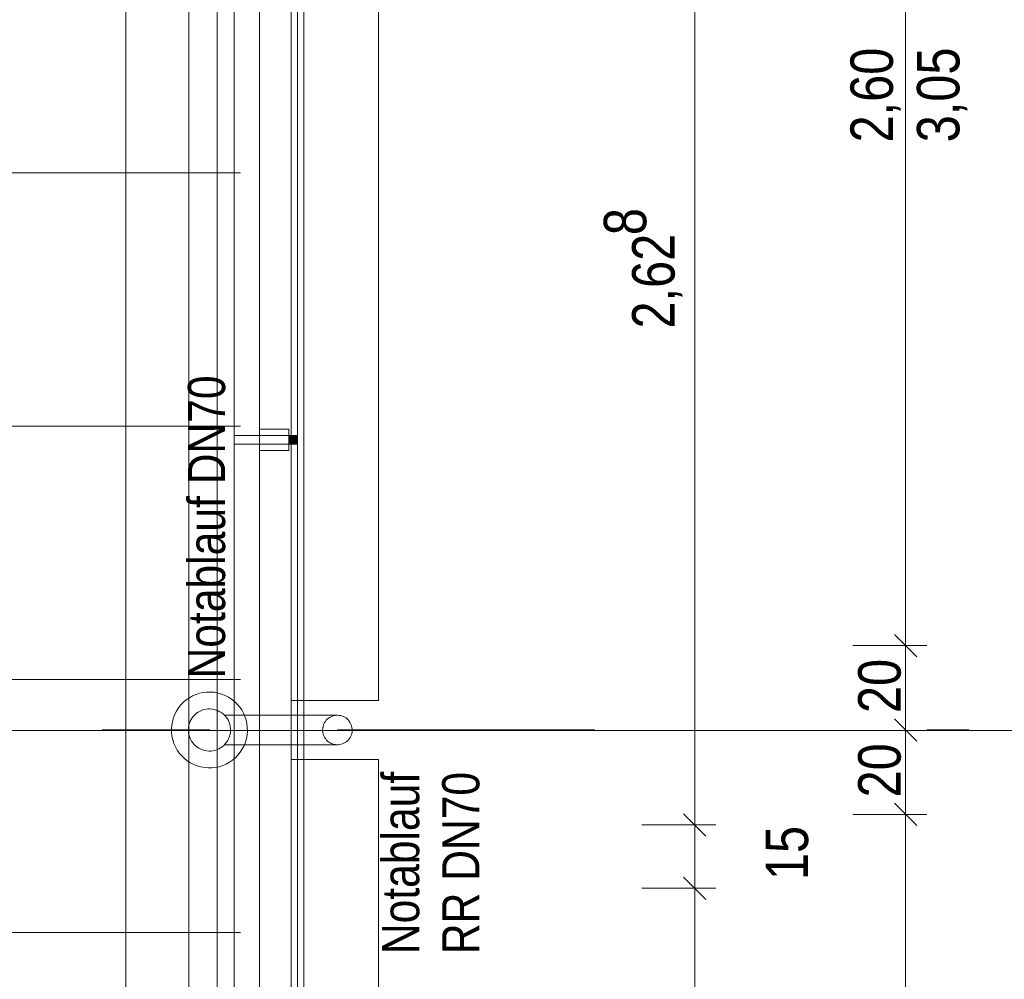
# Model space of a CAD drawing. Extents: x -620 to 3480, y 62 to 1102.
# Tile 51 of 256: x 3 to 50, y 529 to 575. Entities that reach past the tile are written whole.
import ezdxf
from ezdxf.lldxf.tags import DXFTag

# ---------------------------------------------------------------- set-up
doc = ezdxf.new("R2010")
doc.units = 0
doc.layers.get('0').update_dxf_attribs({"lineweight": 13})
for name, color, linetype, lineweight, true_color in [('30 -33 Aussenwände- 7 Fassade_ Elemente', 7, 'Continuous', 9, 0x00aacc), ('30 -34 Innenwände- 6 Elemente', 7, 'Continuous', 9, 0xff6633), ('30 -36 Dächer- 3 Dachbeläge', 7, 'Continuous', 15, 0x9999ff), ('30 -36 Dächer- 4 Dachbekleidungen', 7, 'Continuous', 9, 0xccccff), ('40 -41 Abwasser_Wasser_Gas- 1 Abwasser + sanitäre Anlagen', 7, 'Continuous', 9, 0xff6633), ('70 -72 Beschriftung- 1 Beschriftung allgemein', 7, 'Continuous', 9, 0xff6633), ('70 -76 Bemaßung- 2 Allgemein', 9, 'Continuous', 5, 0x808080)]:
    doc.layers.add(name, color=color, linetype=linetype, lineweight=lineweight, true_color=true_color)
for name, color, linetype, lineweight in [('40 -41 Abwasser_Wasser_Gas- 2 Wasser-1', 7, 'Continuous', 15), ('60- 61 allgemeine Ausstattung- 4 Terrassen', 7, 'Continuous', 9), ('70 -71 Achsen- 1 Gebäudeachsen', 7, 'STRICHPUNKT2-A06G9SLK8I', 18)]:
    doc.layers.add(name, color=color, linetype=linetype, lineweight=lineweight)
doc.styles.get("Standard").update_dxf_attribs({"font": 'ARIALN.TTF'})
tags = doc.linetypes.add('grob-A06G9SLJ8I', pattern=[14, 3, -8, 3]).pattern_tags.tags
tags[8:9] = [DXFTag(74, 4), DXFTag(75, 0), DXFTag(340, '0'), DXFTag(46, 0.0), DXFTag(50, 0.0), DXFTag(44, 0.0), DXFTag(45, 0.0)]
tags[6:7] = [DXFTag(74, 4), DXFTag(75, 0), DXFTag(340, '0'), DXFTag(46, 0.0), DXFTag(50, 0.0), DXFTag(44, 0.0), DXFTag(45, 0.0)]
tags[4:5] = [DXFTag(74, 4), DXFTag(75, 0), DXFTag(340, '0'), DXFTag(46, 0.0), DXFTag(50, 0.0), DXFTag(44, 0.0), DXFTag(45, 0.0)]
tags = doc.linetypes.add('STRICHPUNKT2-A06G9SLK8I', pattern=[12.7, 6.35, -3.175, 0, -3.175]).pattern_tags.tags
tags[10:11] = [DXFTag(74, 4), DXFTag(75, 0), DXFTag(340, '0'), DXFTag(46, 0.0), DXFTag(50, 0.0), DXFTag(44, 0.0), DXFTag(45, 0.0)]
tags[8:9] = [DXFTag(74, 4), DXFTag(75, 0), DXFTag(340, '0'), DXFTag(46, 0.0), DXFTag(50, 0.0), DXFTag(44, 0.0), DXFTag(45, 0.0)]
tags[6:7] = [DXFTag(74, 4), DXFTag(75, 0), DXFTag(340, '0'), DXFTag(46, 0.0), DXFTag(50, 0.0), DXFTag(44, 0.0), DXFTag(45, 0.0)]
tags[4:5] = [DXFTag(74, 4), DXFTag(75, 0), DXFTag(340, '0'), DXFTag(46, 0.0), DXFTag(50, 0.0), DXFTag(44, 0.0), DXFTag(45, 0.0)]

# ---------------------------------------------------------------- blocks, each defined once
blk = doc.blocks.new('Referenz-A06G9SLM8I')
at = {"layer": '30 -33 Aussenwände- 7 Fassade_ Elemente', "color": 0, "linetype": 'Continuous', "lineweight": -2, "ltscale": 0.13}
for p, q in [((19.936, 542.304), (19.936, 599.704)), ((15.796, 593.104), (15.796, 203.104)), ((15.796, 592.524), (15.796, 542.304)), ((15.796, 542.304), (19.936, 542.304)), ((15.796, 539.504), (19.936, 539.504)), ((15.796, 377.304), (15.796, 539.504)), ((19.936, 539.504), (19.936, 377.304))]:
    blk.add_line(p, q, dxfattribs=at)
at = {"layer": '30 -34 Innenwände- 6 Elemente', "color": 0, "linetype": 'Continuous', "lineweight": -2, "ltscale": 0.13}
for p, q in [((12.296, 592.524), (12.296, 206.604)), ((13.096, 205.804), (13.096, 592.524)), ((14.296, 592.524), (14.296, 204.604)), ((16.096, 202.804), (16.096, 592.524))]:
    blk.add_line(p, q, dxfattribs=at)
at = {"layer": '30 -36 Dächer- 3 Dachbeläge', "color": 0, "linetype": 'Continuous', "lineweight": -2, "ltscale": 0.13}
for p, q in [((13.096, 205.804), (13.096, 592.504)), ((16.396, 592.504), (16.396, 202.504))]:
    blk.add_line(p, q, dxfattribs=at)
at = {"layer": '30 -36 Dächer- 3 Dachbeläge', "color": 0, "lineweight": -2}
for p, q in [((16.096, 554.854), (15.696, 554.854)), ((15.696, 554.854), (15.696, 554.454)), ((15.696, 554.454), (16.096, 554.454))]:
    blk.add_line(p, q, dxfattribs=at)
for points in [[(15.696, 554.454), (15.696, 554.854), (16.096, 554.454)], [(16.096, 554.454), (15.696, 554.854), (16.096, 554.854)]]:
    blk.add_solid(points, dxfattribs=at)
at = {"layer": '30 -36 Dächer- 4 Dachbekleidungen', "color": 0, "linetype": 'Continuous', "lineweight": -2, "ltscale": 0.13}
for p, q in [((12.296, 592.504), (12.296, 206.604)), ((13.096, 205.804), (13.096, 592.504)), ((14.296, 592.504), (14.296, 204.604)), ((16.096, 202.804), (16.096, 592.504)), ((14.296, 555.154), (15.696, 555.154)), ((15.696, 555.154), (15.696, 554.854)), ((14.296, 554.854), (13.096, 554.854)), ((13.096, 554.854), (13.096, 554.454)), ((14.296, 554.854), (15.696, 554.854)), ((15.696, 554.854), (15.696, 554.454)), ((13.096, 554.454), (14.296, 554.454)), ((15.696, 554.454), (14.296, 554.454)), ((14.296, 554.154), (15.696, 554.154)), ((15.696, 554.154), (15.696, 554.454))]:
    blk.add_line(p, q, dxfattribs=at)
at = {"layer": '40 -41 Abwasser_Wasser_Gas- 1 Abwasser + sanitäre Anlagen', "color": 0, "linetype": 'grob-A06G9SLJ8I', "lineweight": -2, "ltscale": 0.13}
for p, q in [((12.641, 541.604), (17.994, 541.604)), ((6.838, 540.904), (11.927, 540.904)), ((12.641, 540.204), (17.994, 540.204))]:
    blk.add_line(p, q, dxfattribs=at)
at = {"layer": '40 -41 Abwasser_Wasser_Gas- 1 Abwasser + sanitäre Anlagen', "color": 0, "linetype": 'Continuous', "lineweight": -2, "ltscale": 0.13}
for p, q in [((11.867, 540.92), (11.927, 540.904)), ((11.867, 540.888), (11.867, 540.92)), ((11.927, 540.904), (11.867, 540.888))]:
    blk.add_line(p, q, dxfattribs=at)
at = {"layer": '40 -41 Abwasser_Wasser_Gas- 1 Abwasser + sanitäre Anlagen', "color": 0, "lineweight": -2}
blk.add_solid([(11.867, 540.888), (11.867, 540.92), (11.927, 540.904)], dxfattribs=at)
at = {"layer": '40 -41 Abwasser_Wasser_Gas- 2 Wasser-1', "color": 0, "linetype": 'Continuous', "lineweight": -2, "ltscale": 0.13}
for p, q in [((10.976, 542.433), (11.131, 542.519)), ((11.131, 542.519), (11.293, 542.589)), ((11.293, 542.589), (11.461, 542.643)), ((11.461, 542.643), (11.634, 542.68)), ((11.634, 542.68), (11.809, 542.7)), ((11.809, 542.7), (11.986, 542.703)), ((11.986, 542.703), (12.162, 542.689)), ((12.162, 542.689), (12.336, 542.657)), ((12.336, 542.657), (12.505, 542.609)), ((12.505, 542.609), (12.67, 542.544)), ((12.67, 542.544), (12.827, 542.463)), ((10.464, 541.953), (10.573, 542.091)), ((10.573, 542.091), (10.696, 542.218)), ((10.696, 542.218), (10.831, 542.332)), ((10.831, 542.332), (10.976, 542.433)), ((12.827, 542.463), (12.975, 542.367)), ((12.975, 542.367), (13.114, 542.258)), ((13.114, 542.258), (13.241, 542.135)), ((13.241, 542.135), (13.355, 542)), ((10.222, 541.483), (10.287, 541.647)), ((10.287, 541.647), (10.368, 541.804)), ((10.368, 541.804), (10.464, 541.953)), ((11.114, 541.487), (11.175, 541.564)), ((11.175, 541.564), (11.243, 541.634)), ((11.243, 541.634), (11.318, 541.698)), ((11.318, 541.698), (11.399, 541.753)), ((11.399, 541.753), (11.485, 541.801)), ((11.485, 541.801), (11.575, 541.84)), ((11.575, 541.84), (11.668, 541.87)), ((11.668, 541.87), (11.764, 541.891)), ((11.764, 541.891), (11.861, 541.902)), ((11.861, 541.902), (11.96, 541.904)), ((11.96, 541.904), (12.057, 541.896)), ((12.057, 541.896), (12.154, 541.878)), ((12.154, 541.878), (12.248, 541.851)), ((12.248, 541.851), (12.339, 541.815)), ((12.339, 541.815), (12.427, 541.77)), ((12.427, 541.77), (12.509, 541.717)), ((12.509, 541.717), (12.586, 541.656)), ((12.586, 541.656), (12.657, 541.588)), ((12.657, 541.588), (12.72, 541.513)), ((13.355, 542), (13.455, 541.855)), ((13.455, 541.855), (13.541, 541.7)), ((13.541, 541.7), (13.611, 541.538)), ((17.684, 541.532), (17.747, 541.559)), ((17.684, 541.532), (17.747, 541.559)), ((17.747, 541.559), (17.813, 541.58)), ((17.747, 541.559), (17.813, 541.58)), ((17.813, 541.58), (17.88, 541.595)), ((17.813, 541.58), (17.88, 541.595)), ((17.88, 541.595), (17.948, 541.603)), ((17.88, 541.595), (17.948, 541.603)), ((17.948, 541.603), (18.017, 541.604)), ((17.948, 541.603), (18.017, 541.604)), ((18.017, 541.604), (18.085, 541.598)), ((18.017, 541.604), (18.085, 541.598)), ((18.085, 541.598), (18.153, 541.586)), ((18.085, 541.598), (18.153, 541.586)), ((18.153, 541.586), (18.219, 541.567)), ((18.153, 541.586), (18.219, 541.567)), ((18.219, 541.567), (18.283, 541.542)), ((18.219, 541.567), (18.283, 541.542)), ((10.128, 540.963), (10.142, 541.139)), ((10.142, 541.139), (10.174, 541.313)), ((10.174, 541.313), (10.222, 541.483)), ((10.935, 541.035), (10.953, 541.131)), ((10.953, 541.131), (10.98, 541.226)), ((10.98, 541.226), (11.016, 541.317)), ((11.016, 541.317), (11.061, 541.404)), ((11.061, 541.404), (11.114, 541.487)), ((12.72, 541.513), (12.776, 541.432)), ((12.776, 541.432), (12.824, 541.347)), ((12.824, 541.347), (12.863, 541.256)), ((12.863, 541.256), (12.893, 541.163)), ((12.893, 541.163), (12.913, 541.067)), ((13.611, 541.538), (13.665, 541.37)), ((13.665, 541.37), (13.703, 541.197)), ((13.703, 541.197), (13.723, 541.022)), ((17.312, 541.063), (17.331, 541.129)), ((17.312, 541.063), (17.331, 541.129)), ((17.331, 541.129), (17.356, 541.193)), ((17.331, 541.129), (17.356, 541.193)), ((17.356, 541.193), (17.388, 541.254)), ((17.356, 541.193), (17.388, 541.254)), ((17.388, 541.254), (17.425, 541.312)), ((17.388, 541.254), (17.425, 541.312)), ((17.425, 541.312), (17.468, 541.366)), ((17.425, 541.312), (17.468, 541.366)), ((17.468, 541.366), (17.515, 541.415)), ((17.468, 541.366), (17.515, 541.415)), ((17.515, 541.415), (17.568, 541.46)), ((17.515, 541.415), (17.568, 541.46)), ((17.568, 541.46), (17.624, 541.499)), ((17.568, 541.46), (17.624, 541.499)), ((17.624, 541.499), (17.684, 541.532)), ((17.624, 541.499), (17.684, 541.532)), ((18.283, 541.542), (18.344, 541.51)), ((18.283, 541.542), (18.344, 541.51)), ((18.344, 541.51), (18.402, 541.473)), ((18.344, 541.51), (18.402, 541.473)), ((18.402, 541.473), (18.456, 541.431)), ((18.402, 541.473), (18.456, 541.431)), ((18.456, 541.431), (18.505, 541.383)), ((18.456, 541.431), (18.505, 541.383)), ((18.505, 541.383), (18.549, 541.33)), ((18.505, 541.383), (18.549, 541.33)), ((18.549, 541.33), (18.588, 541.274)), ((18.549, 541.33), (18.588, 541.274)), ((18.588, 541.274), (18.622, 541.214)), ((18.588, 541.274), (18.622, 541.214)), ((18.622, 541.214), (18.649, 541.151)), ((18.622, 541.214), (18.649, 541.151)), ((18.649, 541.151), (18.67, 541.085)), ((18.649, 541.151), (18.67, 541.085)), ((18.67, 541.085), (18.685, 541.018)), ((18.67, 541.085), (18.685, 541.018)), ((11.927, 540.904), (8.087, 540.904)), ((10.131, 540.787), (10.128, 540.963)), ((10.151, 540.611), (10.131, 540.787)), ((10.927, 540.937), (10.935, 541.035)), ((10.929, 540.839), (10.927, 540.937)), ((10.94, 540.741), (10.929, 540.839)), ((10.961, 540.645), (10.94, 540.741)), ((10.991, 540.552), (10.961, 540.645)), ((12.901, 540.677), (12.874, 540.583)), ((12.918, 540.774), (12.901, 540.677)), ((12.913, 541.067), (12.925, 540.97)), ((12.926, 540.872), (12.918, 540.774)), ((12.925, 540.97), (12.926, 540.872)), ((13.711, 540.669), (13.68, 540.496)), ((13.726, 540.845), (13.711, 540.669)), ((13.723, 541.022), (13.726, 540.845)), ((17.294, 540.927), (17.3, 540.996)), ((17.294, 540.927), (17.3, 540.996)), ((17.295, 540.858), (17.294, 540.927)), ((17.295, 540.858), (17.294, 540.927)), ((17.303, 540.79), (17.295, 540.858)), ((17.303, 540.79), (17.295, 540.858)), ((17.3, 540.996), (17.312, 541.063)), ((17.3, 540.996), (17.312, 541.063)), ((17.318, 540.723), (17.303, 540.79)), ((17.318, 540.723), (17.303, 540.79)), ((17.339, 540.658), (17.318, 540.723)), ((17.339, 540.658), (17.318, 540.723)), ((17.366, 540.595), (17.339, 540.658)), ((17.366, 540.595), (17.339, 540.658)), ((17.994, 540.904), (21.834, 540.904)), ((17.994, 540.904), (21.834, 540.904)), ((18.632, 540.615), (18.6, 540.554)), ((18.632, 540.615), (18.6, 540.554)), ((18.657, 540.679), (18.632, 540.615)), ((18.657, 540.679), (18.632, 540.615)), ((18.676, 540.745), (18.657, 540.679)), ((18.676, 540.745), (18.657, 540.679)), ((18.688, 540.813), (18.676, 540.745)), ((18.688, 540.813), (18.676, 540.745)), ((18.685, 541.018), (18.692, 540.95)), ((18.685, 541.018), (18.692, 540.95)), ((18.694, 540.881), (18.688, 540.813)), ((18.694, 540.881), (18.688, 540.813)), ((18.692, 540.95), (18.694, 540.881)), ((18.692, 540.95), (18.694, 540.881)), ((10.188, 540.438), (10.151, 540.611)), ((10.242, 540.27), (10.188, 540.438)), ((10.312, 540.108), (10.242, 540.27)), ((11.03, 540.462), (10.991, 540.552)), ((11.078, 540.376), (11.03, 540.462)), ((11.133, 540.295), (11.078, 540.376)), ((11.197, 540.221), (11.133, 540.295)), ((11.267, 540.152), (11.197, 540.221)), ((11.344, 540.091), (11.267, 540.152)), ((12.61, 540.174), (12.536, 540.111)), ((12.679, 540.245), (12.61, 540.174)), ((12.74, 540.322), (12.679, 540.245)), ((12.793, 540.404), (12.74, 540.322)), ((12.838, 540.492), (12.793, 540.404)), ((12.874, 540.583), (12.838, 540.492)), ((13.566, 540.161), (13.486, 540.004)), ((13.631, 540.326), (13.566, 540.161)), ((13.68, 540.496), (13.631, 540.326)), ((17.4, 540.535), (17.366, 540.595)), ((17.4, 540.535), (17.366, 540.595)), ((17.439, 540.478), (17.4, 540.535)), ((17.439, 540.478), (17.4, 540.535)), ((17.483, 540.426), (17.439, 540.478)), ((17.483, 540.426), (17.439, 540.478)), ((17.532, 540.378), (17.483, 540.426)), ((17.532, 540.378), (17.483, 540.426)), ((17.586, 540.335), (17.532, 540.378)), ((17.586, 540.335), (17.532, 540.378)), ((17.644, 540.298), (17.586, 540.335)), ((17.644, 540.298), (17.586, 540.335)), ((17.705, 540.267), (17.644, 540.298)), ((17.705, 540.267), (17.644, 540.298)), ((17.769, 540.241), (17.705, 540.267)), ((17.769, 540.241), (17.705, 540.267)), ((17.835, 540.223), (17.769, 540.241)), ((17.835, 540.223), (17.769, 540.241)), ((17.903, 540.21), (17.835, 540.223)), ((17.903, 540.21), (17.835, 540.223)), ((17.971, 540.205), (17.903, 540.21)), ((17.971, 540.205), (17.903, 540.21)), ((18.04, 540.206), (17.971, 540.205)), ((18.04, 540.206), (17.971, 540.205)), ((18.108, 540.214), (18.04, 540.206)), ((18.108, 540.214), (18.04, 540.206)), ((18.175, 540.228), (18.108, 540.214)), ((18.175, 540.228), (18.108, 540.214)), ((18.241, 540.249), (18.175, 540.228)), ((18.241, 540.249), (18.175, 540.228)), ((18.304, 540.276), (18.241, 540.249)), ((18.304, 540.276), (18.241, 540.249)), ((18.364, 540.31), (18.304, 540.276)), ((18.364, 540.31), (18.304, 540.276)), ((18.42, 540.349), (18.364, 540.31)), ((18.42, 540.349), (18.364, 540.31)), ((18.473, 540.393), (18.42, 540.349)), ((18.473, 540.393), (18.42, 540.349)), ((18.52, 540.443), (18.473, 540.393)), ((18.52, 540.443), (18.473, 540.393)), ((18.563, 540.497), (18.52, 540.443)), ((18.563, 540.497), (18.52, 540.443)), ((18.6, 540.554), (18.563, 540.497)), ((18.6, 540.554), (18.563, 540.497)), ((10.398, 539.954), (10.312, 540.108)), ((10.499, 539.808), (10.398, 539.954)), ((10.613, 539.674), (10.499, 539.808)), ((11.427, 540.038), (11.344, 540.091)), ((11.514, 539.993), (11.427, 540.038)), ((11.605, 539.957), (11.514, 539.993)), ((11.7, 539.93), (11.605, 539.957)), ((11.796, 539.913), (11.7, 539.93)), ((11.894, 539.905), (11.796, 539.913)), ((11.992, 539.906), (11.894, 539.905)), ((12.09, 539.918), (11.992, 539.906)), ((12.186, 539.938), (12.09, 539.918)), ((12.279, 539.968), (12.186, 539.938)), ((12.369, 540.007), (12.279, 539.968)), ((12.455, 540.055), (12.369, 540.007)), ((12.536, 540.111), (12.455, 540.055)), ((13.28, 539.717), (13.157, 539.59)), ((13.39, 539.856), (13.28, 539.717)), ((13.486, 540.004), (13.39, 539.856)), ((10.74, 539.551), (10.613, 539.674)), ((10.878, 539.441), (10.74, 539.551)), ((11.027, 539.345), (10.878, 539.441)), ((11.184, 539.265), (11.027, 539.345)), ((11.348, 539.2), (11.184, 539.265)), ((12.561, 539.22), (12.393, 539.166)), ((12.723, 539.29), (12.561, 539.22)), ((12.877, 539.376), (12.723, 539.29)), ((13.023, 539.476), (12.877, 539.376)), ((13.157, 539.59), (13.023, 539.476)), ((11.518, 539.151), (11.348, 539.2)), ((11.692, 539.12), (11.518, 539.151)), ((11.868, 539.105), (11.692, 539.12)), ((12.045, 539.108), (11.868, 539.105)), ((12.22, 539.128), (12.045, 539.108)), ((12.393, 539.166), (12.22, 539.128))]:
    blk.add_line(p, q, dxfattribs=at)
at = {"layer": '60- 61 allgemeine Ausstattung- 4 Terrassen', "color": 0, "lineweight": -2}
for p, q in [((10.946, 205.504), (10.946, 592.504)), ((-426.004, 567.304), (13.396, 567.304)), ((-426.004, 555.304), (13.396, 555.304)), ((-426.004, 543.304), (13.396, 543.304)), ((-426.004, 531.304), (13.396, 531.304))]:
    blk.add_line(p, q, dxfattribs=at)
at = {"layer": '70 -71 Achsen- 1 Gebäudeachsen', "color": 0, "linetype": 'STRICHPUNKT2-A06G9SLK8I', "lineweight": -2, "ltscale": 0.13}
for p, q in [((7.967, 1075.824), (7.967, 76.384)), ((-554.534, 540.884), (92.907, 540.884))]:
    blk.add_line(p, q, dxfattribs=at)
at = {"layer": '70 -72 Beschriftung- 1 Beschriftung allgemein', "color": 0, "linetype": 'Continuous', "lineweight": -2, "ltscale": 0.13}
for p, q in [((17.994, 540.904), (30.182, 540.904)), ((30.119, 540.921), (30.182, 540.904)), ((30.119, 540.887), (30.119, 540.921)), ((30.182, 540.904), (30.119, 540.887))]:
    blk.add_line(p, q, dxfattribs=at)
at = {"layer": '70 -72 Beschriftung- 1 Beschriftung allgemein', "color": 0, "lineweight": -2}
blk.add_solid([(30.119, 540.887), (30.119, 540.921), (30.182, 540.904)], dxfattribs=at)
at = {"layer": '70 -76 Bemaßung- 2 Allgemein', "color": 0, "linetype": 'Continuous', "lineweight": -2, "ltscale": 0.13}
for p, q in [((44.936, 545.965), (44.936, 595.844)), ((34.936, 537.465), (34.936, 587.904)), ((44.936, 543.904), (44.936, 545.965)), ((44.936, 545.904), (44.936, 543.844)), ((45.466, 544.374), (44.405, 545.435)), ((44.405, 545.435), (45.466, 544.374)), ((42.436, 544.904), (45.936, 544.904)), ((42.436, 544.904), (45.936, 544.904)), ((44.936, 541.965), (44.936, 543.844)), ((44.936, 539.904), (44.936, 541.965)), ((44.936, 541.904), (44.936, 539.844)), ((45.466, 540.374), (44.405, 541.435)), ((44.405, 541.435), (45.466, 540.374)), ((47.936, 540.904), (45.936, 540.904)), ((47.936, 540.904), (45.936, 540.904)), ((44.936, 537.965), (44.936, 539.844)), ((34.936, 537.465), (34.936, 538.525)), ((44.936, 535.904), (44.936, 537.965)), ((44.936, 537.904), (44.936, 535.844)), ((34.936, 535.404), (34.936, 537.465)), ((34.936, 535.404), (34.936, 537.465)), ((45.466, 536.374), (44.405, 537.435)), ((44.405, 537.435), (45.466, 536.374)), ((35.466, 535.874), (34.405, 536.935)), ((35.466, 535.874), (34.405, 536.935)), ((42.436, 536.904), (45.936, 536.904)), ((42.436, 536.904), (45.936, 536.904)), ((32.436, 536.404), (35.936, 536.404)), ((32.436, 536.404), (35.936, 536.404)), ((34.936, 533.404), (34.936, 536.404)), ((44.936, 380.965), (44.936, 535.844)), ((34.936, 534.404), (34.936, 532.344)), ((34.936, 534.404), (34.936, 532.344)), ((34.405, 533.935), (35.466, 532.874)), ((34.405, 533.935), (35.466, 532.874)), ((32.436, 533.404), (35.936, 533.404)), ((32.436, 533.404), (35.936, 533.404)), ((34.936, 532.344), (34.936, 531.283)), ((34.936, 380.965), (34.936, 532.344))]:
    blk.add_line(p, q, dxfattribs=at)
at = {"layer": '70 -72 Beschriftung- 1 Beschriftung allgemein', "color": 0, "linetype": 'Continuous', "lineweight": -2, "ltscale": 0.13, "char_height": 1.76205, "attachment_point": 1, "rotation": 90}
for s, insert in [('{\\fArial Narrow;Notablauf DN70}', (10.907, 543.347)), ('{\\fArial Narrow;Notablauf}', (20.111, 530.284)), ('{\\fArial Narrow;Notablauf}', (20.111, 530.284)), ('{\\fArial Narrow;DN70}', (22.962, 533.758)), ('{\\fArial Narrow;DN70}', (22.962, 533.758)), ('{\\fArial Narrow;RR}', (22.962, 530.284)), ('{\\fArial Narrow;RR}', (22.962, 530.284))]:
    blk.add_mtext(s, dxfattribs=dict(at, insert=insert))
at = {"layer": '70 -76 Bemaßung- 2 Allgemein', "color": 0, "linetype": 'Continuous', "lineweight": -2, "ltscale": 0.13, "char_height": 2.01377, "attachment_point": 1, "rotation": 90}
for s, insert in [('{\\fArial Narrow;2,60}', (42.32, 568.746)), ('{\\fArial Narrow;3,05}', (45.473, 568.754)), ('{\\fArial Narrow;8}', (30.625, 564.354)), ('{\\fArial Narrow;2,62}', (31.968, 559.928)), ('{\\fArial Narrow;20}', (42.685, 541.708)), ('{\\fArial Narrow;20}', (42.685, 537.708)), ('{\\fArial Narrow;15}', (38.297, 533.792))]:
    blk.add_mtext(s, dxfattribs=dict(at, insert=insert))

msp = doc.modelspace()

# ---------------------------------------------------------------- block references
at = {"color": 8, "lineweight": 13, "ltscale": 0.13, "true_color": 0x808080}
msp.add_blockref('Referenz-A06G9SLM8I', (0, 0), dxfattribs=at)

doc.saveas('drawing.dxf')
